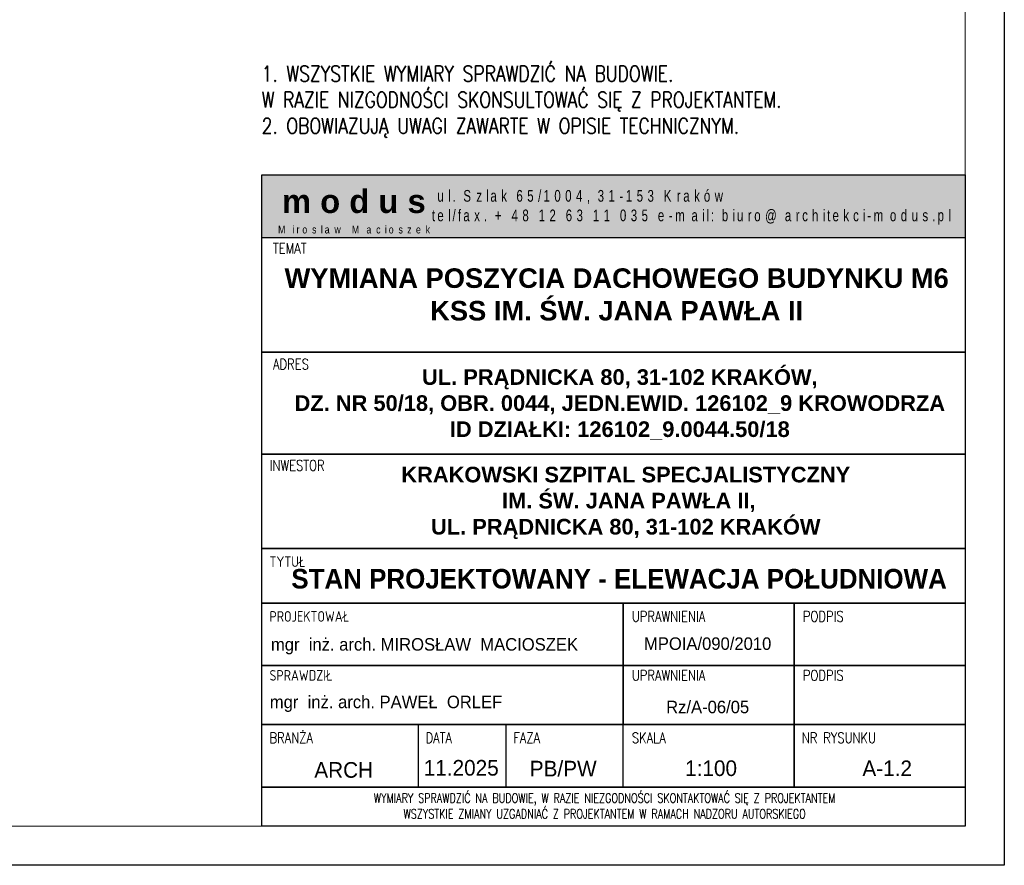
# Model space of a CAD drawing. Header units: millimetres. Extents: x 5973 to 39040, y 4443 to 37727.
# Tile 30 of 52: x 17653 to 18913, y 15970 to 17052. Entities that reach past the tile are written whole.
import ezdxf
from ezdxf.enums import TextEntityAlignment as Align

# ---------------------------------------------------------------- set-up
doc = ezdxf.new("R2010")
doc.units = ezdxf.units.MM
for name, color, linetype, lineweight in [('!MODUS_RAMKA', 1, 'Continuous', 15), ('_MODUS - Ramka', 1, 'Continuous', 15), ('MODUS_Opis', 8, 'Continuous', 13)]:
    doc.layers.add(name, color=color, linetype=linetype, lineweight=lineweight)
doc.styles.add('ARIAL', font='tahoma.ttf')
doc.styles.add('ARIAL TEEN', font='arial.ttf')
doc.styles.add('OPIS', font='romans.shx')
doc.styles.add('ROMANS', font='romans.shx', dxfattribs={"width": 0.8})
doc.styles.add('TXT', font='simplex.shx', dxfattribs={"width": 0.8})

msp = doc.modelspace()

# ---------------------------------------------------------------- hatches: boundary and pattern name
at = {"layer": '!MODUS_RAMKA'}
for color, points in [(254, [(18862.90207, 16853.29221), (17962.90207, 16853.29221), (17962.90207, 16773.29221), (18862.90207, 16773.29221)]), (250, [(18171.67785, 16843.29221), (17982.90207, 16843.29221), (17982.90207, 16790.428), (18171.67785, 16790.428)])]:
    msp.add_hatch(color=color, dxfattribs=at).paths.add_polyline_path(points)

# ---------------------------------------------------------------- linework, layer by layer
msp.add_lwpolyline([(17962.90207, 16853.29221), (18862.90207, 16853.29221), (18862.90207, 16773.29221), (17962.90207, 16773.29221)], close=True, dxfattribs=at)
at = {"layer": '!MODUS_RAMKA', "lineweight": 25}
for points in [[(17962.90207, 16773.29221), (18862.90207, 16773.29221), (18862.89701, 16626.41912), (17962.89701, 16626.41912)], [(17962.89126, 16626.41912), (18862.89126, 16626.41912), (18862.89126, 16626.41912), (17962.89126, 16626.41912)], [(17962.90301, 16626.41912), (18862.90301, 16626.41912), (18862.89701, 16495.94308), (17962.89701, 16495.94308)], [(17962.89701, 16495.94308), (18862.89701, 16495.94308), (18862.89701, 16375.543), (17962.89701, 16375.543)], [(17962.89701, 16495.94308), (18862.89701, 16495.94308), (18862.89701, 16375.543), (17962.89701, 16375.543)], [(17962.89701, 16375.543), (18862.89701, 16375.543), (18862.89701, 16305.543), (17962.89701, 16305.543)], [(17962.89701, 16305.543), (18425.39701, 16305.543), (18425.39701, 16225.543), (17962.89701, 16225.543)], [(18644.14701, 16225.543), (18425.39701, 16225.543), (18425.39701, 16305.543), (18644.14701, 16305.543)], [(18862.89701, 16225.543), (18644.14701, 16225.543), (18644.14701, 16305.543), (18862.89701, 16305.543)], [(17962.89701, 16225.543), (18425.39701, 16225.543), (18425.39701, 16150.13632), (17962.89701, 16150.13632)], [(18644.14701, 16150.13632), (18425.39701, 16150.13632), (18425.39701, 16225.543), (18644.14701, 16225.543)], [(18862.89701, 16150.13632), (18644.14701, 16150.13632), (18644.14701, 16225.543), (18862.89701, 16225.543)], [(17962.89701, 16150.13632), (18862.89701, 16150.13632), (18862.89701, 16070.13632), (17962.89701, 16070.13632)], [(18162.89701, 16070.13632), (17962.89701, 16070.13632), (17962.89701, 16150.13632), (18162.89701, 16150.13632)], [(18644.14701, 16070.13632), (18425.39701, 16070.13632), (18425.39701, 16150.13632), (18644.14701, 16150.13632)], [(18862.89701, 16070.13632), (18644.14701, 16070.13632), (18644.14701, 16150.13632), (18862.89701, 16150.13632)], [(18862.89701, 16020.13632), (17962.89701, 16020.13632), (17962.89701, 16070.13632), (18862.89701, 16070.13632)]]:
    msp.add_lwpolyline(points, close=True, dxfattribs=at)
msp.add_lwpolyline([(18275.06022, 16150.13632), (18275.06022, 16070.13632)], dxfattribs=at)
at = {"layer": '_MODUS - Ramka'}
msp.add_lwpolyline([(14912.89701, 18890.13632), (14912.89701, 16020.13632), (18862.89701, 16020.13632), (18862.89701, 18890.13632), (14912.89701, 18890.13632)], dxfattribs=at)
at = {"layer": 'Defpoints'}
msp.add_lwpolyline([(14712.89701, 16840.13632), (14712.89701, 18940.13632), (18912.89701, 18940.13632), (18912.89701, 15970.13632), (14712.89701, 15970.13632), (14712.89701, 18940.13632)], dxfattribs=at)
for points in [[(17962.90207, 16853.29221), (18862.90207, 16853.29221), (18862.89701, 16020.13632), (17962.89701, 16020.13632)], [(17962.90207, 16853.29221), (18862.89701, 16853.29221), (18862.89449, 16020.13632), (17962.89954, 16020.13632)]]:
    msp.add_lwpolyline(points, close=True, dxfattribs=at)

# ---------------------------------------------------------------- texts
at = {"layer": '!MODUS_RAMKA', "transparency": 33554687, "style": 'TXT', "width": 0.8}
for s, height, p in [('TEMAT', 13.498945, (17977.28068, 16752.48984)), ('ADRES', 13.498945, (17977.38909, 16604.43102)), ('INWESTOR', 13.498945, (17973.06828, 16474.8548)), ('TYTUŁ', 13.498945, (17972.90144, 16351.75151)), ('PROJEKTOWAŁ', 13.4989454, (17972.90144, 16281.75151)), ('UPRAWNIENIA', 13.4989454, (18436.44427, 16281.77043)), ('PODPIS', 13.498945, (18655.19427, 16281.77043)), ('SPRAWDZIŁ', 13.498945, (17972.90144, 16206.34484)), ('UPRAWNIENIA', 13.4989454, (18436.44427, 16206.36376)), ('PODPIS', 13.498945, (18655.19427, 16206.36376)), ('BRANŻA', 13.498945, (17972.90346, 16126.36376)), ('DATA', 13.498945, (18172.54188, 16126.36376)), ('FAZA', 13.498945, (18284.70509, 16126.36376)), ('SKALA', 13.498945, (18436.44427, 16126.36376)), ('NR RYSUNKU', 13.498945, (18653.92545, 16126.36376))]:
    msp.add_text(s, height=height, dxfattribs=at).set_placement(p)
at = {"layer": '!MODUS_RAMKA', "transparency": 33554687, "style": 'ROMANS', "width": 0.75}
for s, p in [('WYMIARY SPRAWDZIĆ NA BUDOWIE, W RAZIE NIEZGODNOŚCI SKONTAKTOWAĆ SIĘ Z PROJEKTANTEM', (18401.63099, 16056.1364)), ('WSZYSTKIE ZMIANY UZGADNIAĆ Z PROJEKTANTEM W RAMACH NADZORU AUTORSKIEGO', (18401.63099, 16036.00634))]:
    msp.add_text(s, height=12, dxfattribs=at).set_placement(p, align=Align.MIDDLE_CENTER)
at = {"layer": '!MODUS_RAMKA', "color": 254, "insert": (17988.79937, 16834.49304), "char_height": 30, "width": 188.7757814, "attachment_point": 1, "style": 'ARIAL'}
msp.add_mtext('{\\fArial|b1|i0|c238|p34;m o d u s}', dxfattribs=at)
at = {"layer": '!MODUS_RAMKA', "color": 250, "attachment_point": 4, "style": 'ARIAL'}
for s, insert, char_height, width in [('{\\fArial|b0|i0|c238|p34;\\W0.7;\\T1.7; \\fArial|b0|i0|c0|p34;ul. \\fArial|b0|i0|c238|p34;Szlak 65/1004,\\fArial|b0|i0|c0|p34; 31-\\fArial|b0|i0|c238|p34;153\\fArial|b0|i0|c0|p34; Kraków \\Ptel/fax. + 48 12 6\\fArial|b0|i0|c238|p34;3\\fArial|b0|i0|c0|p34; \\fArial|b0|i0|c238|p34;1\\fArial|b0|i0|c0|p34;1 \\fArial|b0|i0|c238|p34;03\\fArial|b0|i0|c0|p34;5 e-mail: \\fArial|b0|i0|c238|p34;biuro@architekci-modus.pl}', (18180.66341, 16811.66287), 15, 997.539432), ('{\\fArial|b0|i0|c0|p34;\\W0.8;\\T2;Miros\\fArial|b0|i0|c238|p34;law Macioszek}', (17983.89026, 16783.24388), 10, 386.2707112)]:
    msp.add_mtext(s, dxfattribs=dict(at, insert=insert, char_height=char_height, width=width))
at = {"layer": '!MODUS_RAMKA', "linetype": 'ByBlock', "lineweight": 25, "attachment_point": 5, "style": 'ARIAL TEEN'}
for s, insert, char_height, width in [('{\\fArial|b1|i0|c238|p34;WYMIANA POSZYCIA DACHOWEGO BUDYNKU M6 \\PKSS IM. ŚW. JANA PAWŁA II }', (18417.00232, 16700.1695), 25, 873.9377234), ('{\\fArial|b1|i0|c238|p34;UL. PRĄDNICKA 80, 31-102 KRAKÓW, \\PDZ. NR 50/18, OBR. 0044, JEDN.EWID. 126102_9 KROWODRZA\\PID DZIAŁKI: 126102_9.0044.50/18}', (18421.02943, 16559.54663), 20, 893.9756175), ('{\\fArial|b1|i0|c238|p34;KRAKOWSKI SZPITAL SPECJALISTYCZNY\\P IM. ŚW. JANA PAWŁA II, \\PUL. PRĄDNICKA 80, 31-102 KRAKÓW}', (18428.6343, 16433.64605), 20, 797.2516849)]:
    msp.add_mtext(s, dxfattribs=dict(at, insert=insert, char_height=char_height, width=width))
at = {"layer": '!MODUS_RAMKA', "linetype": 'ByBlock', "transparency": 33554687, "attachment_point": 5, "style": 'ARIAL TEEN'}
for s, insert, char_height, width in [('{\\W0.95;\\fArial|b1|i0|c238|p34;STAN PROJEKTOWANY - ELEWACJA POŁUDNIOWA}', (18420.06305, 16336.51509), 25, 897.5888561), ('{\\W0.95;mgr  in\\fArial|b0|i0|c238|p34;ż\\fArial|b0|i0|c0|p34;. arch. MIROS\\fArial|b0|i0|c238|p34;Ł\\fArial|b0|i0|c0|p34;AW  MACIOSZEK}', (18171.13442, 16250.3208), 16, 1403.5608433), ('{\\W0.95;MPOIA/090/2010}', (18533.39356, 16253.57402), 16, 1403.5608433), ('{\\W0.95;mgr  in\\fArial|b0|i0|c238|p34;ż\\fArial|b0|i0|c0|p34;. arch. PAWE\\fArial|b0|i0|c238|p34;Ł\\fArial|b0|i0|c0|p34;  ORLEF}', (18121.94209, 16176.69529), 16, 1403.5608433), ('{\\W0.95;Rz/A-06/05}', (18533.39356, 16172.52687), 16, 1403.5608433), ('{\\W0.95;ARCH}', (18067.78961, 16091.97493), 20, 1403.5608433), ('{\\W0.95;11.2025}', (18218.15125, 16094.71386), 20, 1403.5608433), ('{\\W0.95;PB/PW}', (18348.60194, 16093.65527), 20, 1403.5608433), ('{\\W0.95;1:100}', (18537.76621, 16094.20001), 20, 1403.5608433), ('{\\W0.95;A-1.2}', (18763.0749, 16094.20001), 20, 1403.5608433)]:
    msp.add_mtext(s, dxfattribs=dict(at, insert=insert, char_height=char_height, width=width))
at = {"layer": 'MODUS_Opis', "insert": (17962.90207, 16901.22265), "char_height": 20, "width": 878.2340698, "attachment_point": 7, "style": 'OPIS'}
msp.add_mtext('{\\W0.8;1. WSZYSTKIE WYMIARY SPRAWDZIĆ NA BUDOWIE. \\PW RAZIE NIZGODNOŚCI SKONSULTOWAĆ SIĘ Z PROJEKTANTEM.\\P2. OBOWIAZUJĄ UWAGI ZAWARTE W OPISIE TECHNICZNYM.}', dxfattribs=at)

doc.saveas('drawing.dxf')
